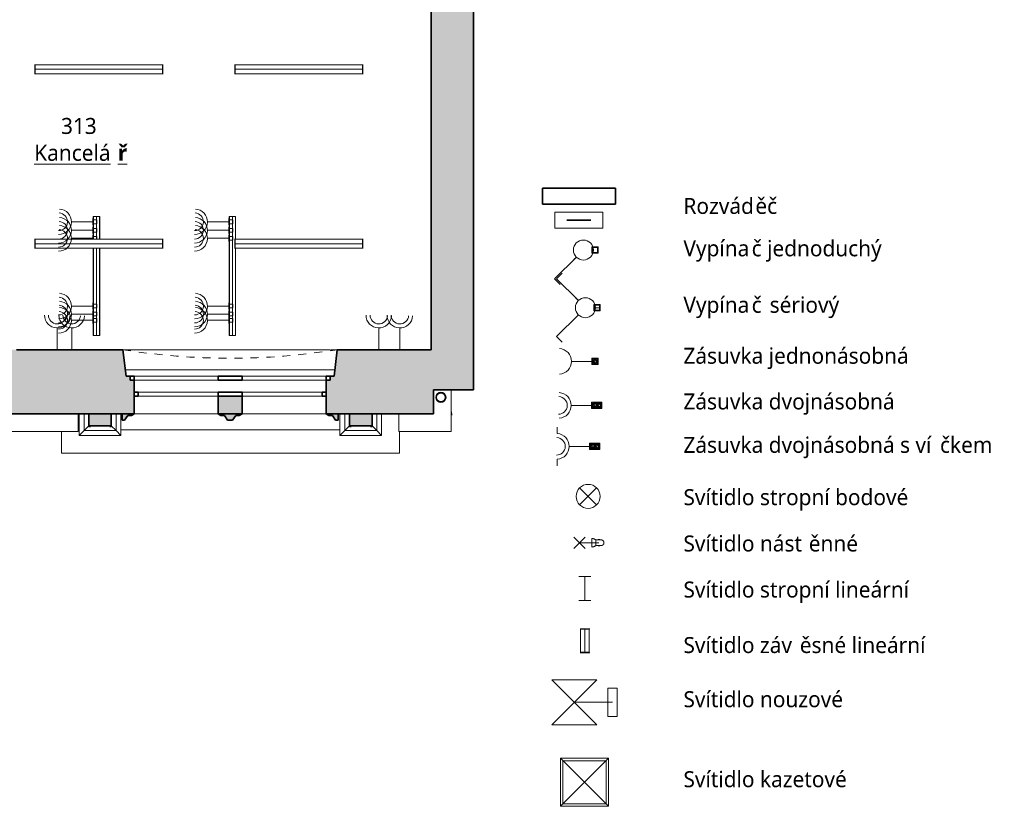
# Model space of a CAD drawing. Header units: metres. Extents: x -0.2 to 46.4, y -4.9 to 28.
# Tile 14 of 15: x 34.1 to 46.4, y -4.9 to 5. Entities that reach past the tile are written whole.
import ezdxf

# ---------------------------------------------------------------- set-up
doc = ezdxf.new("R2010")
doc.units = ezdxf.units.M
doc.linetypes.add('AV - Cerch_ 1 tecka 4mm', pattern=[0.006, 0.004, -0.001, 0, -0.001])
doc.layers.add('AV-MISTNOSTI', color=5, linetype='Continuous', lineweight=5, true_color=0x0000ff)
doc.layers.add('AV-TEXTY', color=5, linetype='Continuous', lineweight=13, true_color=0x0000ff)
doc.layers.add('AV-SRAFY', color=7, linetype='Continuous', lineweight=35)
doc.layers.add('AV-STAVBA', color=7, linetype='Continuous', lineweight=18)
doc.styles.add('Trebuchet MS', font='trebuc.ttf', dxfattribs={"height": 0.2})
doc.styles.add('Trebuchet MS_B', font='trebuc.ttf', dxfattribs={"height": 0.2})

# ---------------------------------------------------------------- blocks, each defined once
blk = doc.blocks.new('WI_4-4_dvojité - 2400x2350-1624758-3NP')
at = {"layer": 'AV-STAVBA', "color": 254, "linetype": 'AV - Cerch_ 1 tecka 4mm', "lineweight": 13, "true_color": 0xcccccc}
for p, q in [((1.25, 0.4), (-1.25, 0.4)), ((1.2, 0.4), (-1.2, 0.4)), ((-1.2, 0.4), (1.2, 0.4)), ((1.25, -0.4), (-1.25, -0.4)), ((-1.25, -0.4), (1.25, -0.4)), ((1.2, -0.4), (-1.2, -0.4))]:
    blk.add_line(p, q, dxfattribs=at)
at = {"layer": 'AV-STAVBA', "color": 254, "lineweight": 35, "true_color": 0xcccccc}
for p, q in [((-1.15, 0.18), (-1.2, 0.18)), ((-1.2, 0.13), (-1.15, 0.13)), ((-1.15, 0.13), (-1.15, 0.18)), ((-0.15, 0.18), (-0.15, 0.13)), ((-0.15, 0.13), (0.15, 0.13)), ((0.15, 0.13), (0.15, 0.18)), ((1.2, 0.18), (1.15, 0.18)), ((1.15, 0.18), (1.15, 0.13)), ((1.15, 0.13), (1.2, 0.13)), ((-1.2, -0.07), (-1.25, -0.07)), ((-1.2, -0.02), (-1.2, -0.07)), ((-0.15, -0.07), (-0.15, -0.02)), ((-0.15, -0.02), (0.15, -0.02)), ((0.15, -0.07), (-0.15, -0.07)), ((0.15, -0.02), (0.15, -0.07)), ((1.2, -0.07), (1.2, -0.02)), ((1.25, -0.07), (1.2, -0.07))]:
    blk.add_line(p, q, dxfattribs=at)
at = {"layer": 'AV-STAVBA', "color": 254, "true_color": 0xcccccc}
for p, q in [((-1.2, 0.13), (-1.2, 0.18)), ((-1.2, 0.18), (1.2, 0.18)), ((-1.2, 0.13), (1.2, 0.13)), ((-1.15, 0.18), (-0.15, 0.18)), ((-1.15, 0.13), (-1.15, 0.18)), ((-0.15, 0.13), (-1.15, 0.13)), ((0.15, 0.18), (1.15, 0.18)), ((1.15, 0.13), (0.15, 0.13)), ((1.15, 0.13), (1.15, 0.18)), ((1.2, 0.13), (1.2, 0.18)), ((-1.25, -0.02), (-1.25, -0.07)), ((-1.25, -0.02), (1.25, -0.02)), ((-1.25, -0.07), (1.25, -0.07)), ((-0.15, -0.02), (-1.2, -0.02)), ((-1.2, -0.02), (-1.2, -0.07)), ((-1.2, -0.07), (-0.15, -0.07)), ((1.2, -0.02), (0.15, -0.02)), ((0.15, -0.07), (1.2, -0.07)), ((1.2, -0.02), (1.2, -0.07)), ((1.25, -0.02), (1.25, -0.07))]:
    blk.add_line(p, q, dxfattribs=at)
blk = doc.blocks.new('GM_Nika se zkoseným ostěním a klenutým nadpražím - 2600x2550-1220466-3NP')
at = {"layer": 'AV-STAVBA', "color": 254, "linetype": 'AV - Cerch_ 1 tecka 4mm', "lineweight": 13, "true_color": 0xcccccc}
for p, q in [((1.3, 0.4), (-1.3, 0.4)), ((1.34, -0.4), (-1.34, -0.4))]:
    blk.add_line(p, q, dxfattribs=at)
blk.add_arc((0, -8.794), 8.5, 80.9297, 99.0703, dxfattribs=at)
blk = doc.blocks.new('GM_Nika_zkosené ostění - v850-1221131-3NP')
at = {"layer": 'AV-STAVBA', "color": 254, "linetype": 'AV - Cerch_ 1 tecka 4mm', "lineweight": 13, "true_color": 0xcccccc}
blk.add_line((-1.215, 0.4), (1.465, 0.4), dxfattribs=at)
blk = doc.blocks.new('GM_Detový svod_04 - GM_Detový svod_04-1507001-3NP')
at = {"layer": 'AV-STAVBA', "color": 254, "true_color": 0xcccccc, "flags": 128}
blk.add_lwpolyline([(39.49, 0.042), (39.49, 0.042), (39.49, 0.042), (39.49, 0.042), (39.489, 0.043), (39.489, 0.043), (39.489, 0.044), (39.489, 0.045), (39.488, 0.046), (39.488, 0.047), (39.488, 0.048), (39.487, 0.049), (39.487, 0.051), (39.486, 0.052), (39.485, 0.054), (39.485, 0.056)], dxfattribs=at)
at = {"layer": 'AV-STAVBA', "color": 254, "lineweight": 35, "true_color": 0xcccccc}
for radius, start, end in [(0.06, 360, 180), (0.058, 360, 180), (0.06, 180, 360), (0.058, 180, 360)]:
    blk.add_arc((39.356, 0.233), radius, start, end, dxfattribs=at)
at = {"layer": 'AV-STAVBA', "color": 254, "true_color": 0xcccccc}
blk.add_arc((39.433, 0.021), 0.06, 350, 20, dxfattribs=at)
blk = doc.blocks.new('Podokenní římsa 3NP - Podokenní římsa 3NP-1611802-3NP')
at = {"layer": 'AV-STAVBA', "color": 254, "true_color": 0xcccccc}
for p, q in [((39.485, 0.328), (39.485, -0.192)), ((34.819, 0.028), (34.819, -0.192)), ((38.829, -0.192), (38.829, 0.028)), ((33.759, -0.192), (34.819, -0.192)), ((38.829, -0.192), (39.485, -0.192))]:
    blk.add_line(p, q, dxfattribs=at)
blk = doc.blocks.new('Šambrána krajní_2NP1 - Šambrána krajní_2NP-1630025-3NP')
at = {"layer": 'AV-STAVBA', "true_color": 0xcccccc}
for points in [[(36.87, 0.028), (36.87, 0.248), (36.57, 0.248), (36.57, 0.028)], [(35.235, -0.122), (35.235, 0.028), (34.955, 0.028), (34.955, -0.122), (35.009, -0.122)], [(38.495, -0.122), (38.495, 0.028), (38.215, 0.028), (38.215, -0.122), (38.3, -0.122)]]:
    blk.add_hatch(color=254, dxfattribs=at).paths.add_polyline_path(points)
h = blk.add_hatch(color=254, dxfattribs=at)
h.paths.add_polyline_path([(35.4, -0.052), (35.441, 0.005), (35.486, 0.005), (35.52, 0.028), (35.37, 0.028), (35.37, -0.052)])
h.paths.add_polyline_path([(36.75, -0.052), (36.791, 0.005), (36.836, 0.005), (36.87, 0.028), (36.57, 0.028), (36.604, 0.005), (36.649, 0.005), (36.69, -0.052)])
h.paths.add_polyline_path([(38.07, -0.052), (38.07, 0.028), (37.92, 0.028), (37.954, 0.005), (37.999, 0.005), (38.04, -0.052), (38.046, -0.052)])
h = blk.add_hatch(color=254, dxfattribs=at)
h.paths.add_polyline_path([(35.235, -0.132), (35.235, -0.122), (35.215, -0.122), (35.215, -0.132)])
h.paths.add_polyline_path([(34.975, -0.132), (34.975, -0.122), (34.955, -0.122), (34.955, -0.132)])
h = blk.add_hatch(color=254, dxfattribs=at)
h.paths.add_polyline_path([(38.235, -0.132), (38.235, -0.122), (38.215, -0.122), (38.215, -0.132)])
h.paths.add_polyline_path([(38.495, -0.132), (38.495, -0.122), (38.475, -0.122), (38.475, -0.132)])
at = {"layer": 'AV-STAVBA', "color": 254, "lineweight": 35, "true_color": 0xcccccc}
for p, q in [((36.87, 0.248), (36.57, 0.248)), ((36.57, 0.248), (36.57, 0.028)), ((36.87, 0.028), (36.87, 0.248)), ((35.235, 0.028), (34.955, 0.028)), ((34.955, 0.028), (34.955, -0.122)), ((35.235, -0.122), (35.235, 0.028)), ((35.37, 0.028), (35.37, -0.052)), ((35.52, 0.028), (35.37, 0.028)), ((35.4, -0.052), (35.441, 0.005)), ((35.441, 0.005), (35.486, 0.005)), ((35.486, 0.005), (35.52, 0.028)), ((36.87, 0.028), (36.57, 0.028)), ((36.57, 0.028), (36.604, 0.005)), ((36.57, 0.028), (36.87, 0.028)), ((36.604, 0.005), (36.649, 0.005)), ((36.649, 0.005), (36.69, -0.052)), ((36.75, -0.052), (36.791, 0.005)), ((36.791, 0.005), (36.836, 0.005)), ((36.836, 0.005), (36.87, 0.028)), ((38.07, 0.028), (37.92, 0.028)), ((37.92, 0.028), (37.954, 0.005)), ((37.954, 0.005), (37.999, 0.005)), ((37.999, 0.005), (38.04, -0.052)), ((38.07, -0.052), (38.07, 0.028)), ((38.495, 0.028), (38.215, 0.028)), ((38.215, 0.028), (38.215, -0.122)), ((38.495, -0.122), (38.495, 0.028)), ((34.975, -0.122), (34.955, -0.122)), ((34.955, -0.122), (34.955, -0.132)), ((34.955, -0.122), (35.235, -0.122)), ((34.975, -0.132), (34.975, -0.122)), ((35.235, -0.122), (35.215, -0.122)), ((35.215, -0.122), (35.215, -0.132)), ((35.235, -0.132), (35.235, -0.122)), ((35.37, -0.052), (35.4, -0.052)), ((36.69, -0.052), (36.75, -0.052)), ((38.04, -0.052), (38.07, -0.052)), ((38.235, -0.122), (38.215, -0.122)), ((38.215, -0.122), (38.215, -0.132)), ((38.215, -0.122), (38.495, -0.122)), ((38.235, -0.132), (38.235, -0.122)), ((38.495, -0.122), (38.475, -0.122)), ((38.475, -0.122), (38.475, -0.132)), ((38.495, -0.132), (38.495, -0.122)), ((34.955, -0.132), (34.975, -0.132)), ((35.215, -0.132), (35.235, -0.132)), ((38.215, -0.132), (38.235, -0.132)), ((38.475, -0.132), (38.495, -0.132))]:
    blk.add_line(p, q, dxfattribs=at)
at = {"layer": 'AV-STAVBA', "color": 254, "true_color": 0xcccccc}
for p, q in [((34.834, -0.243), (34.834, 0.028)), ((34.895, -0.182), (34.895, 0.028)), ((35.295, 0.028), (35.295, -0.182)), ((35.355, -0.112), (35.355, 0.028)), ((38.094, 0.028), (38.094, -0.112)), ((38.155, -0.182), (38.155, 0.028)), ((38.555, 0.028), (38.555, -0.182)), ((38.615, 0.028), (38.615, -0.243)), ((34.895, -0.182), (34.955, -0.122)), ((35.295, -0.182), (35.235, -0.122)), ((35.355, -0.112), (35.355, -0.145)), ((38.094, -0.145), (38.094, -0.112)), ((38.155, -0.182), (38.215, -0.122)), ((38.555, -0.182), (38.495, -0.122)), ((34.613, -0.192), (34.613, -0.467)), ((34.834, -0.243), (34.895, -0.182)), ((35.355, -0.243), (34.834, -0.243)), ((35.295, -0.182), (34.895, -0.182)), ((35.355, -0.243), (35.295, -0.182)), ((35.355, -0.145), (35.355, -0.243)), ((35.355, -0.172), (38.094, -0.172)), ((38.094, -0.243), (38.094, -0.145)), ((38.094, -0.243), (38.155, -0.182)), ((38.615, -0.243), (38.094, -0.243)), ((38.555, -0.182), (38.155, -0.182)), ((38.615, -0.243), (38.555, -0.182)), ((38.837, -0.467), (38.837, -0.192)), ((34.613, -0.467), (38.837, -0.467))]:
    blk.add_line(p, q, dxfattribs=at)
blk = doc.blocks.new('D0089 - 1514 - OÚPSŘ_Benešova_rvt-1-3NP')
at = {"layer": 'AV-SRAFY', "lineweight": 18, "true_color": 0xcccccc}
blk.add_hatch(color=254, dxfattribs=at).paths.add_polyline_path([(39.235, 0.828), (39.765, 0.828), (39.765, 14.748), (39.235, 14.748), (39.235, 2.144)])
h = blk.add_hatch(color=254, dxfattribs=at)
h.paths.add_polyline_path([(33.979, 0.028), (35.52, 0.028), (35.52, 0.448), (35.47, 0.448), (35.47, 0.498), (35.42, 0.498), (35.38, 0.828), (33.979, 0.828), (33.979, 0.358)])
h.paths.add_polyline_path([(37.92, 0.028), (39.265, 0.028), (39.265, 0.328), (39.765, 0.328), (39.765, 0.828), (38.06, 0.828), (38.02, 0.498), (37.97, 0.498), (37.97, 0.448), (37.92, 0.448)])
at = {"layer": 'AV-STAVBA', "color": 254, "lineweight": 35, "true_color": 0xcccccc}
for p, q in [((39.765, 0.828), (39.765, 14.748)), ((39.235, 7.698), (39.235, 0.828)), ((35.38, 0.828), (34.05, 0.828)), ((35.42, 0.498), (35.38, 0.828)), ((38.06, 0.828), (38.02, 0.498)), ((39.235, 0.828), (38.06, 0.828)), ((39.765, 0.328), (39.765, 0.828)), ((35.47, 0.498), (35.42, 0.498)), ((35.47, 0.448), (35.47, 0.498)), ((38.02, 0.498), (37.97, 0.498)), ((37.97, 0.498), (37.97, 0.448)), ((35.52, 0.448), (35.47, 0.448)), ((35.52, 0.028), (35.52, 0.448)), ((37.97, 0.448), (37.92, 0.448)), ((37.92, 0.448), (37.92, 0.028)), ((39.265, 0.028), (39.265, 0.328)), ((39.265, 0.328), (39.765, 0.328)), ((33.979, 0.028), (35.52, 0.028)), ((37.92, 0.028), (39.265, 0.028))]:
    blk.add_line(p, q, dxfattribs=at)
at = {"layer": 'AV-STAVBA', "color": 254, "true_color": 0xcccccc}
for p, q in [((38.03, 0.578), (35.41, 0.578)), ((36.57, 0.448), (35.52, 0.448)), ((37.92, 0.448), (36.87, 0.448)), ((36.57, 0.028), (35.52, 0.028)), ((37.92, 0.028), (36.87, 0.028))]:
    blk.add_line(p, q, dxfattribs=at)
at = {"layer": 'AV-STAVBA', "color": 254, "lineweight": 18, "true_color": 0xcccccc, "rotation": 180}
for name in ['GM_Nika se zkoseným ostěním a klenutým nadpražím - 2600x2550-1220466-3NP', 'WI_4-4_dvojité - 2400x2350-1624758-3NP']:
    blk.add_blockref(name, (36.72, 0.428), dxfattribs=at)
at = {"layer": 'AV-STAVBA', "color": 254, "lineweight": 18, "true_color": 0xcccccc}
for name, p in [('GM_Nika_zkosené ostění - v850-1221131-3NP', (36.595, 0.428)), ('Podokenní římsa 3NP - Podokenní římsa 3NP-1611802-3NP', (0, 0)), ('Šambrána krajní_2NP1 - Šambrána krajní_2NP-1630025-3NP', (0, 0)), ('GM_Detový svod_04 - GM_Detový svod_04-1507001-3NP', (0, 0))]:
    blk.add_blockref(name, p, dxfattribs=at)
blk = doc.blocks.new('EF_Zásuvka - Dvojzásuvka-V4-3NP')
at = {"layer": 'AV-STAVBA'}
for p, q in [((28.801, 1.013), (28.881, 1.013)), ((28.801, 1.008), (28.801, 1.013)), ((28.811, 1.013), (28.871, 1.013)), ((28.871, 1.013), (28.811, 1.013)), ((28.811, 1.013), (28.871, 1.013)), ((28.871, 1.013), (28.811, 1.013)), ((28.866, 1.013), (28.816, 1.013)), ((28.866, 1.013), (28.816, 1.013)), ((28.859, 1.013), (28.821, 1.013)), ((28.859, 1.013), (28.821, 1.013)), ((28.859, 1.013), (28.821, 1.013)), ((28.859, 1.013), (28.821, 1.013)), ((28.828, 1.013), (28.832, 1.013)), ((28.828, 1.013), (28.832, 1.013)), ((28.83, 1.013), (28.834, 1.013)), ((28.83, 1.013), (28.834, 1.013)), ((28.842, 1.013), (28.838, 1.013)), ((28.842, 1.013), (28.838, 1.013)), ((28.847, 1.013), (28.843, 1.013)), ((28.847, 1.013), (28.843, 1.013)), ((28.851, 1.013), (28.847, 1.013)), ((28.851, 1.013), (28.847, 1.013)), ((28.852, 1.013), (28.848, 1.013)), ((28.852, 1.013), (28.848, 1.013)), ((28.881, 1.013), (28.881, 1.008))]:
    blk.add_line(p, q, dxfattribs=at)
blk = doc.blocks.new('EF_Zásuvka - Dvojzásuvka-V5-3NP')
at = {"layer": 'AV-STAVBA'}
for p, q in [((32.635, 7.377), (32.635, 7.457)), ((32.635, 7.457), (32.64, 7.457)), ((32.635, 7.387), (32.635, 7.447)), ((32.635, 7.447), (32.635, 7.387)), ((32.635, 7.387), (32.635, 7.447)), ((32.635, 7.447), (32.635, 7.387)), ((32.635, 7.442), (32.635, 7.392)), ((32.635, 7.442), (32.635, 7.392)), ((32.635, 7.435), (32.635, 7.397)), ((32.635, 7.435), (32.635, 7.397)), ((32.635, 7.435), (32.635, 7.397)), ((32.635, 7.435), (32.635, 7.397)), ((32.635, 7.429), (32.635, 7.425)), ((32.635, 7.429), (32.635, 7.425)), ((32.635, 7.427), (32.635, 7.424)), ((32.635, 7.427), (32.635, 7.424)), ((32.635, 7.424), (32.635, 7.42)), ((32.635, 7.424), (32.635, 7.42)), ((32.635, 7.419), (32.635, 7.415)), ((32.635, 7.419), (32.635, 7.415)), ((32.635, 7.406), (32.635, 7.41)), ((32.635, 7.406), (32.635, 7.41)), ((32.635, 7.405), (32.635, 7.409)), ((32.635, 7.405), (32.635, 7.409)), ((32.642, 7.441), (32.685, 7.441)), ((32.685, 7.393), (32.642, 7.393)), ((32.685, 7.441), (32.685, 7.393)), ((32.64, 7.377), (32.635, 7.377))]:
    blk.add_line(p, q, dxfattribs=at)
blk = doc.blocks.new('EF_Zásuvka - Dvojzásuvka-V6-3NP')
at = {"layer": 'AV-STAVBA'}
for p, q in [((35.005, 2.209), (35.005, 2.261)), ((35.005, 2.261), (35.01, 2.261)), ((35.005, 2.209), (35.005, 2.251)), ((35.005, 2.251), (35.005, 2.209)), ((35.005, 2.209), (35.005, 2.251)), ((35.005, 2.251), (35.005, 2.209)), ((35.005, 2.246), (35.005, 2.208)), ((35.005, 2.246), (35.005, 2.208)), ((35.005, 2.239), (35.005, 2.209)), ((35.005, 2.239), (35.005, 2.209)), ((35.005, 2.239), (35.005, 2.209)), ((35.005, 2.239), (35.005, 2.209)), ((35.005, 2.233), (35.005, 2.229)), ((35.005, 2.233), (35.005, 2.229)), ((35.005, 2.231), (35.005, 2.227)), ((35.005, 2.231), (35.005, 2.227)), ((35.005, 2.228), (35.005, 2.224)), ((35.005, 2.228), (35.005, 2.224)), ((35.005, 2.223), (35.005, 2.219)), ((35.005, 2.223), (35.005, 2.219)), ((35.012, 2.245), (35.055, 2.245)), ((35.055, 2.245), (35.055, 2.209)), ((35.005, 2.21), (35.005, 2.214)), ((35.005, 2.21), (35.005, 2.214)), ((35.005, 2.209), (35.005, 2.213)), ((35.005, 2.209), (35.005, 2.213))]:
    blk.add_line(p, q, dxfattribs=at)
blk = doc.blocks.new('LF_Závěsné lineární svítidlo - 1600x120-927158-3NP')
at = {"layer": 'AV-STAVBA', "color": 5, "true_color": 0x0000ff}
for p, q in [((-0.8, -0.06), (-0.8, 0.06)), ((0.8, 0), (-0.8, 0)), ((-0.795, -0.055), (-0.795, 0.055)), ((-0.795, 0.055), (0.795, 0.055)), ((0.795, 0.055), (0.795, -0.055)), ((0.8, 0.06), (0.8, -0.06)), ((0.795, -0.055), (-0.795, -0.055))]:
    blk.add_line(p, q, dxfattribs=at)
blk = doc.blocks.new('Family - ___-938952-Legenda koncových prvků silnoproudu')
at = {"layer": 'AV-STAVBA', "color": 5, "true_color": 0x0000ff}
for p, q in [((1.168, -1.111), (0.956, -0.899)), ((1.168, -0.899), (0.956, -1.111))]:
    blk.add_line(p, q, dxfattribs=at)
blk.add_circle((1.062, -1.005), 0.15, dxfattribs=at)
blk = doc.blocks.new('Family - ___-938954-Legenda koncových prvků silnoproudu')
at = {"layer": 'AV-STAVBA', "color": 5, "true_color": 0x0000ff}
for p, q in [((0.953, -1.585), (0.883, -1.514)), ((0.953, -1.584), (0.883, -1.514)), ((0.953, -1.584), (0.883, -1.655)), ((0.953, -1.585), (0.883, -1.655)), ((0.953, -1.585), (1.024, -1.514)), ((0.953, -1.584), (1.024, -1.514)), ((1.198, -1.584), (0.953, -1.584)), ((0.953, -1.584), (1.024, -1.655)), ((1.198, -1.585), (0.953, -1.585)), ((0.953, -1.585), (1.024, -1.655)), ((1.11, -1.532), (1.11, -1.585)), ((1.11, -1.585), (1.11, -1.637)), ((1.225, -1.55), (1.157, -1.55)), ((1.157, -1.585), (1.157, -1.55)), ((1.157, -1.62), (1.157, -1.585)), ((1.157, -1.62), (1.225, -1.62))]:
    blk.add_line(p, q, dxfattribs=at)
at = {"layer": 'AV-STAVBA', "color": 5, "true_color": 0x0000ff, "flags": 128}
for points in [[(1.108, -1.534), (1.108, -1.533), (1.108, -1.533), (1.108, -1.533), (1.108, -1.533), (1.108, -1.533), (1.108, -1.533), (1.108, -1.533), (1.108, -1.533), (1.108, -1.533), (1.108, -1.533), (1.108, -1.532), (1.108, -1.532), (1.108, -1.532), (1.108, -1.532), (1.108, -1.532), (1.108, -1.532), (1.108, -1.532), (1.108, -1.532), (1.109, -1.532), (1.109, -1.532), (1.109, -1.532), (1.109, -1.532), (1.109, -1.532), (1.109, -1.531), (1.109, -1.531), (1.109, -1.531), (1.109, -1.531), (1.109, -1.531), (1.109, -1.531), (1.109, -1.531), (1.11, -1.531), (1.11, -1.531), (1.11, -1.531), (1.11, -1.531), (1.11, -1.531), (1.11, -1.531), (1.11, -1.531), (1.11, -1.531), (1.11, -1.531), (1.11, -1.531)], [(1.108, -1.585), (1.108, -1.583), (1.108, -1.581), (1.108, -1.579), (1.108, -1.577), (1.108, -1.575), (1.108, -1.573), (1.108, -1.571), (1.108, -1.569), (1.108, -1.567), (1.108, -1.565), (1.108, -1.563), (1.108, -1.561), (1.108, -1.559), (1.108, -1.558), (1.108, -1.556), (1.108, -1.554), (1.108, -1.553), (1.108, -1.551), (1.108, -1.549), (1.108, -1.548), (1.108, -1.547), (1.108, -1.545), (1.108, -1.544), (1.108, -1.543), (1.108, -1.542), (1.108, -1.541), (1.108, -1.54), (1.108, -1.539), (1.108, -1.538), (1.108, -1.537), (1.108, -1.536), (1.108, -1.536), (1.108, -1.535), (1.108, -1.535), (1.108, -1.534), (1.108, -1.534), (1.108, -1.534), (1.108, -1.534), (1.108, -1.534), (1.108, -1.534)], [(1.108, -1.534), (1.108, -1.534), (1.108, -1.534), (1.108, -1.534), (1.108, -1.534), (1.108, -1.535), (1.108, -1.535), (1.108, -1.536), (1.108, -1.536), (1.108, -1.537), (1.108, -1.538), (1.108, -1.538), (1.108, -1.539), (1.108, -1.54), (1.108, -1.541), (1.108, -1.542), (1.108, -1.544), (1.108, -1.545), (1.108, -1.546), (1.108, -1.548), (1.108, -1.549), (1.108, -1.551), (1.108, -1.552), (1.108, -1.554), (1.108, -1.555), (1.108, -1.557), (1.108, -1.559), (1.108, -1.561), (1.108, -1.562), (1.108, -1.564), (1.108, -1.566), (1.108, -1.568), (1.108, -1.57), (1.108, -1.572), (1.108, -1.574), (1.108, -1.576), (1.108, -1.578), (1.108, -1.58), (1.108, -1.582), (1.108, -1.584), (1.108, -1.585)], [(1.108, -1.585), (1.108, -1.587), (1.108, -1.589), (1.108, -1.591), (1.108, -1.593), (1.108, -1.595), (1.108, -1.597), (1.108, -1.599), (1.108, -1.601), (1.108, -1.603), (1.108, -1.605), (1.108, -1.607), (1.108, -1.608), (1.108, -1.61), (1.108, -1.612), (1.108, -1.614), (1.108, -1.615), (1.108, -1.617), (1.108, -1.619), (1.108, -1.62), (1.108, -1.622), (1.108, -1.623), (1.108, -1.624), (1.108, -1.626), (1.108, -1.627), (1.108, -1.628), (1.108, -1.629), (1.108, -1.63), (1.108, -1.631), (1.108, -1.632), (1.108, -1.633), (1.108, -1.633), (1.108, -1.634), (1.108, -1.634), (1.108, -1.635), (1.108, -1.635), (1.108, -1.636), (1.108, -1.636), (1.108, -1.636), (1.108, -1.636), (1.108, -1.636)], [(1.108, -1.636), (1.108, -1.636), (1.108, -1.636), (1.108, -1.636), (1.108, -1.635), (1.108, -1.635), (1.108, -1.635), (1.108, -1.634), (1.108, -1.633), (1.108, -1.633), (1.108, -1.632), (1.108, -1.631), (1.108, -1.63), (1.108, -1.629), (1.108, -1.628), (1.108, -1.627), (1.108, -1.626), (1.108, -1.625), (1.108, -1.623), (1.108, -1.622), (1.108, -1.62), (1.108, -1.619), (1.108, -1.617), (1.108, -1.616), (1.108, -1.614), (1.108, -1.612), (1.108, -1.611), (1.108, -1.609), (1.108, -1.607), (1.108, -1.605), (1.108, -1.603), (1.108, -1.601), (1.108, -1.599), (1.108, -1.597), (1.108, -1.595), (1.108, -1.593), (1.108, -1.591), (1.108, -1.589), (1.108, -1.587), (1.108, -1.585), (1.108, -1.585)], [(1.11, -1.531), (1.113, -1.531), (1.116, -1.531), (1.119, -1.532), (1.122, -1.532), (1.124, -1.533), (1.127, -1.534), (1.13, -1.534), (1.133, -1.535), (1.135, -1.536), (1.138, -1.537), (1.141, -1.539), (1.143, -1.54), (1.146, -1.541), (1.148, -1.543), (1.15, -1.545), (1.153, -1.546), (1.155, -1.548), (1.157, -1.55)], [(1.225, -1.55), (1.227, -1.55), (1.228, -1.55), (1.23, -1.55), (1.231, -1.55), (1.232, -1.55), (1.234, -1.551), (1.235, -1.551), (1.236, -1.552), (1.238, -1.552), (1.239, -1.553), (1.24, -1.553), (1.242, -1.554), (1.243, -1.554), (1.244, -1.555), (1.245, -1.556), (1.246, -1.557), (1.247, -1.558), (1.249, -1.558), (1.25, -1.559), (1.251, -1.56), (1.251, -1.561), (1.252, -1.562), (1.253, -1.564), (1.254, -1.565), (1.255, -1.566), (1.256, -1.567), (1.256, -1.568), (1.257, -1.57), (1.258, -1.571), (1.258, -1.572), (1.259, -1.573), (1.259, -1.575), (1.259, -1.576), (1.26, -1.577), (1.26, -1.579), (1.26, -1.58), (1.26, -1.582), (1.26, -1.583), (1.26, -1.584), (1.26, -1.585)], [(1.26, -1.585), (1.26, -1.586), (1.26, -1.588), (1.26, -1.589), (1.26, -1.59), (1.26, -1.592), (1.259, -1.593), (1.259, -1.594), (1.259, -1.596), (1.258, -1.597), (1.258, -1.598), (1.257, -1.6), (1.256, -1.601), (1.256, -1.602), (1.255, -1.603), (1.254, -1.605), (1.254, -1.606), (1.253, -1.607), (1.252, -1.608), (1.251, -1.609), (1.25, -1.61), (1.249, -1.611), (1.248, -1.612), (1.247, -1.613), (1.246, -1.613), (1.244, -1.614), (1.243, -1.615), (1.242, -1.616), (1.241, -1.616), (1.239, -1.617), (1.238, -1.617), (1.237, -1.618), (1.235, -1.618), (1.234, -1.619), (1.233, -1.619), (1.231, -1.619), (1.23, -1.619), (1.229, -1.62), (1.227, -1.62), (1.226, -1.62), (1.225, -1.62)], [(1.11, -1.639), (1.11, -1.639), (1.11, -1.639), (1.11, -1.639), (1.11, -1.638), (1.11, -1.638), (1.11, -1.638), (1.11, -1.638), (1.11, -1.638), (1.109, -1.638), (1.109, -1.638), (1.109, -1.638), (1.109, -1.638), (1.109, -1.638), (1.109, -1.638), (1.109, -1.638), (1.109, -1.638), (1.109, -1.638), (1.109, -1.638), (1.109, -1.638), (1.109, -1.638), (1.108, -1.638), (1.108, -1.638), (1.108, -1.638), (1.108, -1.637), (1.108, -1.637), (1.108, -1.637), (1.108, -1.637), (1.108, -1.637), (1.108, -1.637), (1.108, -1.637), (1.108, -1.637), (1.108, -1.637), (1.108, -1.637), (1.108, -1.637), (1.108, -1.636), (1.108, -1.636), (1.108, -1.636), (1.108, -1.636), (1.108, -1.636), (1.108, -1.636)], [(1.157, -1.62), (1.155, -1.622), (1.152, -1.623), (1.15, -1.625), (1.148, -1.627), (1.145, -1.628), (1.143, -1.63), (1.14, -1.631), (1.138, -1.632), (1.135, -1.633), (1.132, -1.634), (1.13, -1.635), (1.127, -1.636), (1.124, -1.637), (1.121, -1.637), (1.118, -1.638), (1.116, -1.638), (1.113, -1.638), (1.11, -1.639)]]:
    blk.add_lwpolyline(points, dxfattribs=at)
at = {"layer": 'AV-STAVBA', "color": 5, "true_color": 0x0000ff}
for start, end in [(62.0096, 117.9904), (242.0096, 297.9904)]:
    blk.add_arc((1.198, -1.585), 0.04, start, end, dxfattribs=at)
blk = doc.blocks.new('Family - ___-938966-Legenda koncových prvků silnoproudu')
at = {"layer": 'AV-STAVBA', "color": 5, "true_color": 0x0000ff}
for p, q in [((0.948, -2.005), (1.098, -2.005)), ((1.023, -2.305), (1.023, -2.005)), ((0.948, -2.305), (1.098, -2.305))]:
    blk.add_line(p, q, dxfattribs=at)
blk = doc.blocks.new('Family - ___-951125-Legenda koncových prvků silnoproudu')
at = {"layer": 'AV-STAVBA', "color": 5, "true_color": 0x0000ff}
for p, q in [((0.962, -2.66), (1.082, -2.66)), ((0.967, -2.665), (0.967, -2.955)), ((1.077, -2.665), (0.967, -2.665)), ((1.022, -2.66), (1.022, -2.96)), ((1.077, -2.955), (1.077, -2.665)), ((1.082, -2.96), (0.962, -2.96)), ((0.967, -2.955), (1.077, -2.955))]:
    blk.add_line(p, q, dxfattribs=at)
blk = doc.blocks.new('Family - ___-951516-Legenda koncových prvků silnoproudu')
at = {"layer": 'AV-STAVBA', "color": 5, "true_color": 0x0000ff}
for p, q in [((1.317, -4.28), (0.717, -4.28)), ((0.717, -4.28), (0.717, -4.88)), ((0.717, -4.28), (0.717, -4.88)), ((1.317, -4.28), (0.717, -4.28)), ((0.717, -4.88), (1.317, -4.28)), ((0.717, -4.28), (1.317, -4.88)), ((1.317, -4.88), (1.317, -4.28)), ((1.317, -4.88), (1.317, -4.28)), ((0.747, -4.85), (0.747, -4.31)), ((0.747, -4.31), (1.287, -4.31)), ((1.287, -4.31), (0.747, -4.31)), ((0.747, -4.31), (0.747, -4.85)), ((1.287, -4.31), (1.287, -4.85)), ((1.287, -4.85), (1.287, -4.31)), ((0.717, -4.88), (1.317, -4.88)), ((0.717, -4.88), (1.317, -4.88)), ((1.287, -4.85), (0.747, -4.85)), ((0.747, -4.85), (1.287, -4.85))]:
    blk.add_line(p, q, dxfattribs=at)
blk = doc.blocks.new('Family - ___-938938-Legenda koncových prvků silnoproudu')
at = {"layer": 'AV-STAVBA', "lineweight": 35}
for p, q in [((1.405, 2.848), (0.49, 2.848)), ((0.49, 2.848), (0.49, 2.648)), ((1.405, 2.648), (1.405, 2.848)), ((0.49, 2.648), (1.405, 2.648))]:
    blk.add_line(p, q, dxfattribs=at)
at = {"layer": 'AV-TEXTY'}
for p, q in [((0.647, 2.548), (1.247, 2.548)), ((0.647, 2.348), (0.647, 2.548)), ((1.247, 2.548), (1.247, 2.348)), ((1.247, 2.348), (0.647, 2.348))]:
    blk.add_line(p, q, dxfattribs=at)
at = {"layer": 'AV-TEXTY', "lineweight": 35}
blk.add_line((0.797, 2.448), (1.097, 2.448), dxfattribs=at)
blk = doc.blocks.new('Family - ___-938940-Legenda koncových prvků silnoproudu')
at = {"layer": 'AV-STAVBA', "color": 5, "true_color": 0x0000ff}
for p, q in [((1.109, 2.035), (1.109, 2.115)), ((1.189, 2.115), (1.109, 2.115)), ((1.179, 2.105), (1.119, 2.105)), ((1.119, 2.105), (1.119, 2.045)), ((1.179, 2.045), (1.179, 2.105)), ((1.189, 2.115), (1.189, 2.035)), ((1.109, 2.035), (1.189, 2.035)), ((1.119, 2.045), (1.179, 2.045))]:
    blk.add_line(p, q, dxfattribs=at)
at = {"layer": 'AV-TEXTY'}
for p, q in [((0.915, 1.987), (0.642, 1.714)), ((0.915, 1.987), (0.885, 1.957)), ((0.642, 1.714), (0.714, 1.642))]:
    blk.add_line(p, q, dxfattribs=at)
blk.add_circle((1.003, 2.075), 0.125, dxfattribs=at)
blk = doc.blocks.new('Family - ___-938942-Legenda koncových prvků silnoproudu')
at = {"layer": 'AV-STAVBA', "color": 5, "true_color": 0x0000ff}
for p, q in [((1.134, 1.314), (1.134, 1.394)), ((1.214, 1.394), (1.134, 1.394)), ((1.204, 1.384), (1.144, 1.384)), ((1.144, 1.384), (1.144, 1.324)), ((1.204, 1.324), (1.204, 1.384)), ((1.214, 1.394), (1.214, 1.314)), ((1.134, 1.314), (1.214, 1.314)), ((1.144, 1.354), (1.204, 1.354)), ((1.144, 1.324), (1.204, 1.324))]:
    blk.add_line(p, q, dxfattribs=at)
at = {"layer": 'AV-TEXTY'}
for p, q in [((0.667, 1.715), (0.739, 1.787)), ((0.94, 1.442), (0.667, 1.715)), ((0.94, 1.442), (0.91, 1.472)), ((0.94, 1.265), (0.667, 0.993)), ((0.667, 0.993), (0.739, 0.921))]:
    blk.add_line(p, q, dxfattribs=at)
blk.add_circle((1.028, 1.354), 0.125, dxfattribs=at)
blk = doc.blocks.new('Family - ___-938946-Legenda koncových prvků silnoproudu')
at = {"layer": 'AV-STAVBA', "color": 5, "true_color": 0x0000ff}
for p, q in [((1.108, 0.643), (1.108, 0.723)), ((1.188, 0.723), (1.108, 0.723)), ((1.108, 0.643), (1.188, 0.643)), ((1.157, 0.713), (1.118, 0.713)), ((1.118, 0.713), (1.118, 0.653)), ((1.178, 0.713), (1.118, 0.713)), ((1.118, 0.713), (1.118, 0.653)), ((1.118, 0.653), (1.157, 0.653)), ((1.118, 0.653), (1.178, 0.653)), ((1.178, 0.653), (1.178, 0.713)), ((1.188, 0.723), (1.188, 0.643))]:
    blk.add_line(p, q, dxfattribs=at)
for centre, radius in [((1.148, 0.683), 0.025), ((1.148, 0.683), 0.02), ((1.138, 0.683), 0.0025), ((1.148, 0.693), 0.0025), ((1.148, 0.673), 0.0025)]:
    blk.add_circle(centre, radius, dxfattribs=at)
at = {"layer": 'AV-TEXTY'}
blk.add_line((0.854, 0.683), (1.127, 0.683), dxfattribs=at)
blk.add_arc((0.694, 0.683), 0.16, 273.5895, 86.4105, dxfattribs=at)
blk = doc.blocks.new('Family - ___-938948-Legenda koncových prvků silnoproudu')
at = {"layer": 'AV-STAVBA', "color": 5, "true_color": 0x0000ff}
for p, q in [((1.105, 0.092), (1.105, 0.172)), ((1.235, 0.172), (1.105, 0.172)), ((1.179, 0.162), (1.115, 0.162)), ((1.115, 0.162), (1.115, 0.102)), ((1.225, 0.162), (1.115, 0.162)), ((1.115, 0.162), (1.115, 0.102)), ((1.17, 0.102), (1.17, 0.162)), ((1.225, 0.102), (1.225, 0.162)), ((1.235, 0.172), (1.235, 0.092)), ((1.105, 0.092), (1.235, 0.092)), ((1.115, 0.102), (1.179, 0.102)), ((1.115, 0.102), (1.225, 0.102))]:
    blk.add_line(p, q, dxfattribs=at)
for centre, radius in [((1.143, 0.132), 0.025), ((1.143, 0.132), 0.02), ((1.134, 0.127), 0.0025), ((1.138, 0.141), 0.0025), ((1.148, 0.123), 0.0025), ((1.198, 0.132), 0.025), ((1.198, 0.132), 0.02), ((1.188, 0.132), 0.0025), ((1.198, 0.142), 0.0025), ((1.198, 0.122), 0.0025)]:
    blk.add_circle(centre, radius, dxfattribs=at)
at = {"layer": 'AV-TEXTY'}
blk.add_line((0.851, 0.132), (1.124, 0.132), dxfattribs=at)
for radius, start in [(0.16, 273.5895), (0.11, 270)]:
    blk.add_arc((0.691, 0.132), radius, start, 86.4105, dxfattribs=at)
blk = doc.blocks.new('Family - ___-938950-Legenda koncových prvků silnoproudu')
at = {"layer": 'AV-STAVBA', "color": 5, "true_color": 0x0000ff}
for p, q in [((1.08, -0.42), (1.08, -0.34)), ((1.21, -0.34), (1.08, -0.34)), ((1.154, -0.35), (1.09, -0.35)), ((1.09, -0.35), (1.09, -0.41)), ((1.2, -0.35), (1.09, -0.35)), ((1.09, -0.35), (1.09, -0.41)), ((1.145, -0.41), (1.145, -0.35)), ((1.2, -0.41), (1.2, -0.35)), ((1.21, -0.34), (1.21, -0.42)), ((1.08, -0.42), (1.21, -0.42)), ((1.09, -0.41), (1.154, -0.41)), ((1.09, -0.41), (1.2, -0.41))]:
    blk.add_line(p, q, dxfattribs=at)
for centre, radius in [((1.117, -0.38), 0.025), ((1.117, -0.38), 0.02), ((1.172, -0.38), 0.025), ((1.172, -0.38), 0.02), ((1.172, -0.37), 0.0025), ((1.109, -0.385), 0.0025), ((1.112, -0.372), 0.0025), ((1.122, -0.389), 0.0025), ((1.162, -0.38), 0.0025), ((1.172, -0.39), 0.0025)]:
    blk.add_circle(centre, radius, dxfattribs=at)
at = {"layer": 'AV-TEXTY'}
for p, q in [((0.676, -0.221), (0.676, -0.139)), ((0.826, -0.38), (1.099, -0.38)), ((0.676, -0.54), (0.676, -0.622))]:
    blk.add_line(p, q, dxfattribs=at)
for radius, start in [(0.16, 273.5895), (0.11, 270)]:
    blk.add_arc((0.666, -0.38), radius, start, 86.4105, dxfattribs=at)
blk = doc.blocks.new('Family - ___-938964-Legenda koncových prvků silnoproudu')
at = {"layer": 'AV-STAVBA', "color": 5, "true_color": 0x0000ff}
for p, q in [((1.427, -3.404), (1.309, -3.404)), ((1.309, -3.404), (1.309, -3.756)), ((1.427, -3.756), (1.427, -3.404)), ((1.309, -3.756), (1.427, -3.756))]:
    blk.add_line(p, q, dxfattribs=at)
at = {"layer": 'AV-TEXTY'}
for p, q in [((1.172, -3.298), (0.608, -3.298)), ((1.172, -3.298), (0.608, -3.862)), ((1.172, -3.862), (0.608, -3.298)), ((0.89, -3.58), (1.368, -3.58)), ((1.172, -3.862), (0.608, -3.862))]:
    blk.add_line(p, q, dxfattribs=at)

msp = doc.modelspace()

# ---------------------------------------------------------------- linework, layer by layer
at = {"layer": 'AV-STAVBA'}
for p, q in [((35.01, 2.496), (35.09, 2.496)), ((35.01, 2.496), (35.01, 2.209)), ((35.012, 2.496), (35.012, 2.209)), ((35.05, 2.496), (35.05, 2.209)), ((35.087, 2.496), (35.087, 2.209)), ((35.09, 2.496), (35.09, 2.209)), ((36.71, 2.496), (36.79, 2.496)), ((36.71, 2.496), (36.71, 1.008)), ((36.712, 2.496), (36.712, 1.008)), ((36.75, 2.496), (36.75, 1.008)), ((36.787, 2.496), (36.787, 2.209)), ((36.79, 2.496), (36.79, 2.209)), ((35.01, 2.099), (35.01, 1.008)), ((35.012, 2.099), (35.012, 1.008)), ((35.05, 2.099), (35.05, 1.008)), ((35.087, 2.099), (35.087, 1.008)), ((35.09, 2.099), (35.09, 1.008)), ((36.787, 2.099), (36.787, 1.008)), ((36.79, 2.099), (36.79, 1.008)), ((35.09, 1.008), (35.01, 1.008)), ((36.79, 1.008), (36.71, 1.008))]:
    msp.add_line(p, q, dxfattribs=at)
at = {"layer": 'AV-TEXTY', "lineweight": 5}
for p, q in [((34.737, 2.428), (35.01, 2.428)), ((36.437, 2.428), (36.71, 2.428)), ((34.737, 2.322), (35.01, 2.322)), ((34.737, 2.221), (35.01, 2.221)), ((36.437, 2.322), (36.71, 2.322)), ((36.437, 2.221), (36.71, 2.221)), ((34.737, 1.374), (35.01, 1.374)), ((36.437, 1.374), (36.71, 1.374)), ((34.737, 1.274), (35.01, 1.274)), ((36.437, 1.274), (36.71, 1.274)), ((34.737, 1.196), (35.01, 1.196)), ((36.437, 1.196), (36.71, 1.196)), ((34.559, 1.101), (34.559, 0.828)), ((34.74, 1.101), (34.74, 0.828)), ((38.58, 1.101), (38.58, 0.828)), ((38.843, 1.101), (38.843, 0.828))]:
    msp.add_line(p, q, dxfattribs=at)
for centre, radius, start, end in [((34.577, 2.428), 0.16, 270, 86.4105), ((36.277, 2.428), 0.16, 270, 86.4105), ((34.577, 2.428), 0.11, 270, 86.4105), ((34.577, 2.322), 0.16, 270, 86.4105), ((36.277, 2.428), 0.11, 270, 86.4105), ((36.277, 2.322), 0.16, 270, 86.4105), ((34.577, 2.322), 0.11, 270, 86.4105), ((34.577, 2.221), 0.16, 270, 86.4105), ((36.277, 2.322), 0.11, 270, 86.4105), ((36.277, 2.221), 0.16, 270, 86.4105), ((34.577, 2.221), 0.11, 270, 86.4105), ((36.277, 2.221), 0.11, 270, 86.4105), ((34.577, 1.374), 0.16, 270, 86.4105), ((34.577, 1.374), 0.11, 270, 86.4105), ((36.277, 1.374), 0.16, 270, 86.4105), ((36.277, 1.374), 0.11, 270, 86.4105), ((34.577, 1.274), 0.16, 270, 86.4105), ((34.577, 1.274), 0.11, 270, 86.4105), ((34.577, 1.196), 0.16, 270, 86.4105), ((36.277, 1.274), 0.16, 270, 86.4105), ((36.277, 1.274), 0.11, 270, 86.4105), ((36.277, 1.196), 0.16, 270, 86.4105), ((34.559, 1.261), 0.16, 180, 356.4105), ((34.559, 1.261), 0.11, 180, 356.4105), ((34.577, 1.196), 0.11, 270, 86.4105), ((34.74, 1.261), 0.16, 180, 356.4105), ((34.74, 1.261), 0.11, 180, 356.4105), ((36.277, 1.196), 0.11, 270, 86.4105), ((38.58, 1.261), 0.16, 180, 356.4105), ((38.58, 1.261), 0.11, 180, 356.4105), ((38.843, 1.261), 0.16, 180, 356.4105), ((38.843, 1.261), 0.11, 180, 356.4105)]:
    msp.add_arc(centre, radius, start, end, dxfattribs=at)

# ---------------------------------------------------------------- block references
at = {"lineweight": 5}
msp.add_blockref('D0089 - 1514 - OÚPSŘ_Benešova_rvt-1-3NP', (0, 0), dxfattribs=at)
at = {"layer": 'AV-STAVBA', "color": 5, "true_color": 0x0000ff, "extrusion": (0, 0, -1), "rotation": 180}
for p in [(-35.08, 4.334), (-37.58, 4.334), (-35.08, 2.154), (-37.58, 2.154)]:
    msp.add_blockref('LF_Závěsné lineární svítidlo - 1600x120-927158-3NP', p, dxfattribs=at)
at = {"layer": 'AV-STAVBA', "color": 5, "true_color": 0x0000ff}
for name in ['Family - ___-938938-Legenda koncových prvků silnoproudu', 'Family - ___-938952-Legenda koncových prvků silnoproudu', 'Family - ___-938954-Legenda koncových prvků silnoproudu', 'Family - ___-938966-Legenda koncových prvků silnoproudu', 'Family - ___-951125-Legenda koncových prvků silnoproudu', 'Family - ___-951516-Legenda koncových prvků silnoproudu']:
    msp.add_blockref(name, (40.135, 0), dxfattribs=at)
at = {"layer": 'AV-STAVBA'}
for name, p in [('EF_Zásuvka - Dvojzásuvka-V5-3NP', (2.37, -4.989)), ('EF_Zásuvka - Dvojzásuvka-V5-3NP', (4.07, -4.989)), ('EF_Zásuvka - Dvojzásuvka-V5-3NP', (2.37, -5.096)), ('EF_Zásuvka - Dvojzásuvka-V5-3NP', (4.07, -5.096)), ('EF_Zásuvka - Dvojzásuvka-V6-3NP', (0, 0)), ('EF_Zásuvka - Dvojzásuvka-V5-3NP', (4.07, -5.196)), ('EF_Zásuvka - Dvojzásuvka-V5-3NP', (2.37, -6.043)), ('EF_Zásuvka - Dvojzásuvka-V5-3NP', (4.07, -6.043)), ('EF_Zásuvka - Dvojzásuvka-V5-3NP', (2.37, -6.143)), ('EF_Zásuvka - Dvojzásuvka-V5-3NP', (2.37, -6.221)), ('EF_Zásuvka - Dvojzásuvka-V5-3NP', (4.07, -6.143)), ('EF_Zásuvka - Dvojzásuvka-V5-3NP', (4.07, -6.221)), ('EF_Zásuvka - Dvojzásuvka-V4-3NP', (5.718, -0.18)), ('EF_Zásuvka - Dvojzásuvka-V4-3NP', (5.899, -0.18)), ('EF_Zásuvka - Dvojzásuvka-V4-3NP', (9.739, -0.18)), ('EF_Zásuvka - Dvojzásuvka-V4-3NP', (10.003, -0.18))]:
    msp.add_blockref(name, p, dxfattribs=at)
at = {"layer": 'AV-TEXTY'}
for name in ['Family - ___-938940-Legenda koncových prvků silnoproudu', 'Family - ___-938942-Legenda koncových prvků silnoproudu', 'Family - ___-938946-Legenda koncových prvků silnoproudu', 'Family - ___-938948-Legenda koncových prvků silnoproudu', 'Family - ___-938950-Legenda koncových prvků silnoproudu', 'Family - ___-938964-Legenda koncových prvků silnoproudu']:
    msp.add_blockref(name, (40.135, 0), dxfattribs=at)

# ---------------------------------------------------------------- texts
at = {"layer": 'AV-MISTNOSTI', "char_height": 0.2, "attachment_point": 1, "style": 'Trebuchet MS_B'}
for s, insert, width in [('313', (34.606, 3.726), 0.60127), ('\\LKancelá', (34.272, 3.39), 1.26667), ('\\L\\fTrebuchet MS|b1|i0|c238|p34|;\\Lř', (35.317, 3.39), 0.1443)]:
    msp.add_mtext(s, dxfattribs=dict(at, insert=insert, width=width))
at = {"layer": 'AV-TEXTY', "lineweight": 5, "char_height": 0.2, "attachment_point": 1, "style": 'Trebuchet MS', "bg_fill": 3, "box_fill_scale": 1.25, "bg_fill_color": 256, "bg_fill_true_color": 13158600, "bg_fill_transparency": 0}
for s, insert, width in [('Rozvád', (42.389, 2.726), 1.0903), ('Vypína', (42.389, 2.196), 1.03418), ('Vypína', (42.389, 1.49), 1.03418), ('Zásuvka jednonásobná', (42.389, 0.853), 3.48734), ('Zásuvka dvojnásobná', (42.389, 0.282), 3.2789), ('Zásuvka dvojnásobná s ví', (42.389, -0.261), 3.88818), ('Svítidlo stropní bodové ', (42.389, -0.915), 3.63966), ('Svítidlo nást', (42.389, -1.494), 1.9), ('Svítidlo stropní lineární', (42.389, -2.07), 3.61561), ('Svítidlo záv', (42.389, -2.764), 1.76371), ('Svítidlo nouzové', (42.389, -3.441), 2.5173), ('Svítidlo kazetové', (42.389, -4.441), 2.62954)]:
    msp.add_mtext(s, dxfattribs=dict(at, insert=insert, width=width))

# ---------------------------------------------------------------- next in the draw order: texts
for s, insert, width in [('ěč ', (43.288, 2.726), 0.45696), ('č jednoduchý', (43.242, 2.196), 2.06835), ('č ', (43.242, 1.49), 0.27257), ('čkem', (45.597, -0.261), 0.81772), ('ěnné ', (43.956, -1.494), 0.85781), ('ěsné lineární', (43.844, -2.764), 1.98819)]:
    msp.add_mtext(s, dxfattribs=dict(at, insert=insert, width=width))

# ---------------------------------------------------------------- next in the draw order: texts
at = {"layer": 'AV-TEXTY', "lineweight": 5, "insert": (43.467, 1.49), "char_height": 0.2, "width": 1.07426, "attachment_point": 1, "style": 'Trebuchet MS', "bg_fill": 3, "box_fill_scale": 1.25, "bg_fill_color": 256, "bg_fill_true_color": 13158600, "bg_fill_transparency": 0}
msp.add_mtext('sériový', dxfattribs=at)

doc.saveas('drawing.dxf')
